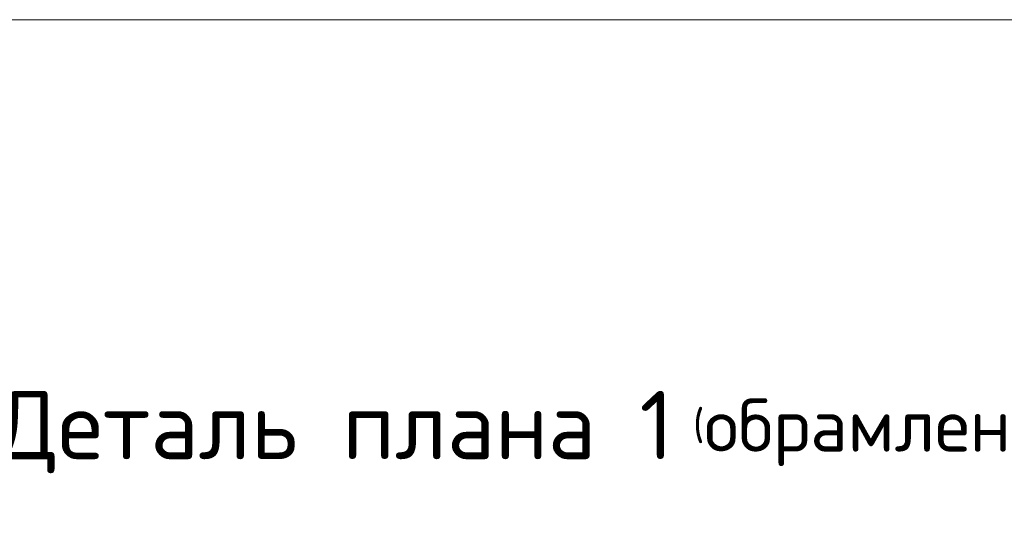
# Model space of a CAD drawing. Header units: metres. Extents: x -38 to 97, y -15 to 21.
# Tile 228 of 256: x 73.802 to 74.776, y 8.765 to 9.272. Entities that reach past the tile are written whole.
import ezdxf

# ---------------------------------------------------------------- set-up
doc = ezdxf.new("R2010")
doc.units = ezdxf.units.M
for name, color, linetype, lineweight in [('XR$3$Текст_ общее_1', 7, 'Continuous', 13), ('XR$4$Текст_ общее_1', 7, 'Continuous', 13), ('XR$5$Текст_ общее_1', 7, 'Continuous', 13), ('XR$6$Текст_ примечание', 7, 'Continuous', 13)]:
    doc.layers.add(name, color=color, linetype=linetype, lineweight=lineweight)
doc.styles.add('ISOCPEUR', font='txt')

msp = doc.modelspace()

# ---------------------------------------------------------------- linework, layer by layer
at = {"layer": 'XR$6$Текст_ примечание', "color": 7, "linetype": 'Continuous', "lineweight": 13, "transparency": 33554687}
msp.add_line((86.41979, 9.27171), (67.91979, 9.27171), dxfattribs=at)

# ---------------------------------------------------------------- texts
at = {"layer": 'XR$3$Текст_ общее_1', "color": 7, "linetype": 'Continuous', "lineweight": 13, "transparency": 33554687, "insert": (74.46433, 8.86375), "char_height": 0.0675, "width": 1.4055685, "attachment_point": 5, "style": 'ISOCPEUR'}
msp.add_mtext('\\A1;{\\fISOCPEUR|i0|b0;\\H0.067500;\\W1.000000;\\C7;Деталь плана 1\\H0.030000; (\\H0.052500;обрамление проёма)}\\P', dxfattribs=at)
at = {"layer": 'XR$4$Текст_ общее_1', "color": 7, "linetype": 'Continuous', "lineweight": 13, "transparency": 33554687, "insert": (74.46433, 8.86375), "char_height": 0.0675, "width": 1.4055685, "attachment_point": 5, "style": 'ISOCPEUR'}
msp.add_mtext('\\A1;{\\fISOCPEUR|i0|b0;\\H0.067500;\\W1.000000;\\C7;Деталь плана 1\\H0.030000; (\\H0.052500;обрамление проёма)}\\P', dxfattribs=at)
at = {"layer": 'XR$5$Текст_ общее_1', "color": 7, "linetype": 'Continuous', "lineweight": 13, "transparency": 33554687, "insert": (74.46433, 8.86375), "char_height": 0.0675, "width": 1.4055685, "attachment_point": 5, "style": 'ISOCPEUR'}
msp.add_mtext('\\A1;{\\fISOCPEUR|i0|b0;\\H0.067500;\\W1.000000;\\C7;Деталь плана 1\\H0.030000; (\\H0.052500;обрамление проёма)}\\P', dxfattribs=at)

doc.saveas('drawing.dxf')
